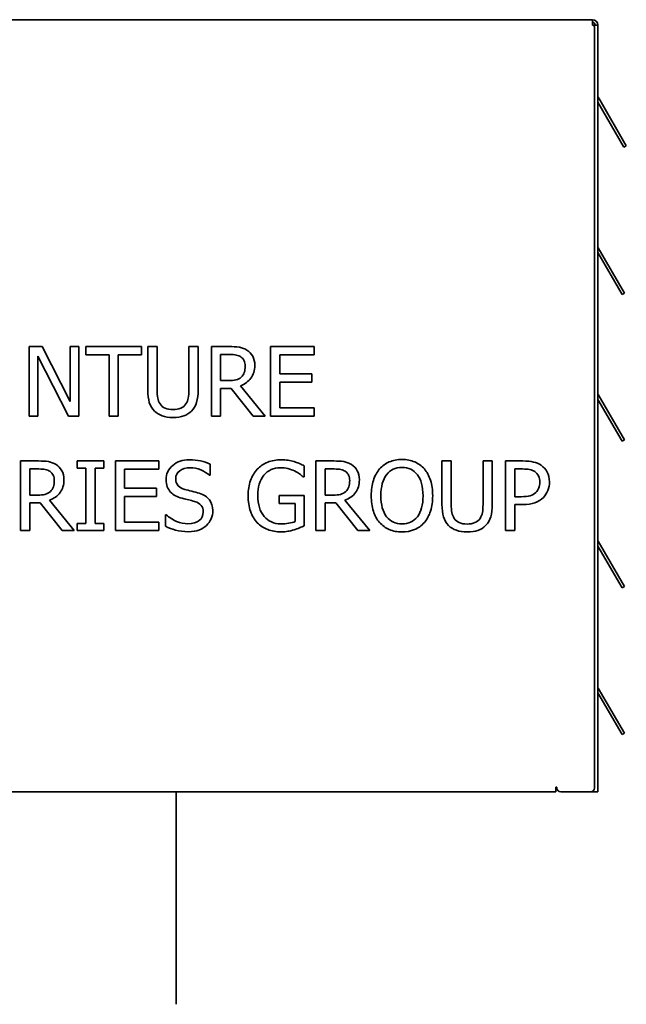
# Model space of a CAD drawing. Header units: millimetres. Extents: x 630 to 1141, y 461 to 937.
# Tile 4 of 4: x 984 to 1141, y 638 to 893. Entities that reach past the tile are written whole.
import ezdxf

# ---------------------------------------------------------------- set-up
doc = ezdxf.new("R2010")
doc.units = ezdxf.units.MM
doc.header["$LTSCALE"] = 4
doc.layers.add('Krawędzie widoczne(ISO)', color=7, linetype='Continuous', lineweight=35, true_color=0x262659)

msp = doc.modelspace()

# ---------------------------------------------------------------- linework, layer by layer
at = {"layer": 'Krawędzie widoczne(ISO)'}
for p, q in [((885.08, 893.34), (1132.28, 893.34)), ((1132.28, 893.34), (1132.28, 891.94)), ((1133.68, 891.94), (1132.28, 891.94)), ((1132.77, 891.44), (1132.77, 694.34)), ((1133.68, 891.94), (1133.68, 693.34)), ((1133.77, 873.25), (1134.14, 872.61)), ((1141.04, 860.66), (1134.14, 872.61)), ((1133.68, 872.01), (1140.43, 860.31)), ((1141.04, 860.66), (1140.43, 860.31)), ((1140.54, 822.53), (1133.77, 834.25)), ((1133.68, 833.01), (1139.93, 822.18)), ((1140.54, 822.53), (1139.93, 822.18)), ((986.34, 808.69), (986.34, 790.69)), ((989.74, 808.69), (986.34, 808.69)), ((996.99, 794.44), (989.74, 808.69)), ((999.23, 808.69), (996.99, 808.69)), ((996.99, 808.69), (996.99, 794.44)), ((999.23, 790.69), (999.23, 808.69)), ((1015.5, 808.69), (1001.03, 808.69)), ((1001.03, 808.69), (1001.03, 806.56)), ((1015.5, 806.56), (1015.5, 808.69)), ((1017.11, 808.69), (1017.11, 797.46)), ((1019.5, 808.69), (1017.11, 808.69)), ((1019.5, 797.46), (1019.5, 808.69)), ((1030.13, 808.69), (1027.74, 808.69)), ((1027.74, 808.69), (1027.74, 797.4)), ((1030.13, 797.46), (1030.13, 808.69)), ((1038.2, 808.69), (1033.56, 808.69)), ((1033.56, 808.69), (1033.56, 790.69)), ((1060.18, 808.69), (1048.92, 808.69)), ((1048.92, 808.69), (1048.92, 790.69)), ((1060.18, 806.56), (1060.18, 808.69)), ((988.58, 806.21), (996.54, 790.69)), ((988.58, 790.69), (988.58, 806.21)), ((1001.03, 806.56), (1007.07, 806.56)), ((1007.07, 806.56), (1007.07, 790.69)), ((1009.46, 790.69), (1009.46, 806.56)), ((1009.46, 806.56), (1015.5, 806.56)), ((1035.95, 799.85), (1035.95, 806.62)), ((1035.95, 806.62), (1038.33, 806.62)), ((1051.31, 801.63), (1051.31, 806.56)), ((1051.31, 806.56), (1060.18, 806.56)), ((1059.58, 801.63), (1051.31, 801.63)), ((1059.58, 799.5), (1059.58, 801.63)), ((1038.05, 799.85), (1035.95, 799.85)), ((1047.49, 790.69), (1041.09, 798.52)), ((1051.31, 792.82), (1051.31, 799.5)), ((1051.31, 799.5), (1059.58, 799.5)), ((1035.95, 790.69), (1035.95, 797.85)), ((1035.95, 797.85), (1038.7, 797.85)), ((1038.7, 797.85), (1044.39, 790.69)), ((1140.54, 784.53), (1133.77, 796.25)), ((1133.68, 795.01), (1139.93, 784.18)), ((986.34, 790.69), (988.58, 790.69)), ((996.54, 790.69), (999.23, 790.69)), ((1007.07, 790.69), (1009.46, 790.69)), ((1033.56, 790.69), (1035.95, 790.69)), ((1044.39, 790.69), (1047.49, 790.69)), ((1048.92, 790.69), (1060.18, 790.69)), ((1060.18, 792.82), (1051.31, 792.82)), ((1060.18, 790.69), (1060.18, 792.82)), ((1140.54, 784.53), (1139.93, 784.18)), ((988.75, 779.05), (984.11, 779.05)), ((984.11, 779.05), (984.11, 761.05)), ((1005.75, 779.05), (998.77, 779.05)), ((998.77, 779.05), (998.77, 777.21)), ((1005.75, 777.21), (1005.75, 779.05)), ((1008.71, 779.05), (1008.71, 761.05)), ((1019.97, 779.05), (1008.71, 779.05)), ((1019.97, 776.92), (1019.97, 779.05)), ((1033.24, 775.35), (1033.24, 778.21)), ((1057.56, 774.94), (1057.56, 777.83)), ((1065.27, 779.05), (1060.64, 779.05)), ((1060.64, 779.05), (1060.64, 761.05)), ((1095.69, 779.05), (1093.29, 779.05)), ((1093.29, 779.05), (1093.29, 767.82)), ((1095.69, 767.82), (1095.69, 779.05)), ((1106.32, 779.05), (1103.93, 779.05)), ((1103.93, 779.05), (1103.93, 767.76)), ((1106.32, 767.82), (1106.32, 779.05)), ((1114.27, 779.05), (1109.75, 779.05)), ((1109.75, 779.05), (1109.75, 761.05)), ((986.51, 770.21), (986.51, 776.98)), ((986.51, 776.98), (988.88, 776.98)), ((998.77, 777.21), (1001.06, 777.21)), ((1001.06, 777.21), (1001.06, 762.89)), ((1003.46, 762.89), (1003.46, 777.21)), ((1003.46, 777.21), (1005.75, 777.21)), ((1011.1, 776.92), (1019.97, 776.92)), ((1011.1, 771.99), (1011.1, 776.92)), ((1033.07, 775.35), (1033.24, 775.35)), ((1063.03, 770.21), (1063.03, 776.98)), ((1063.03, 776.98), (1065.4, 776.98)), ((1112.14, 769.8), (1112.14, 776.98)), ((1112.14, 776.98), (1114.12, 776.98)), ((1057.35, 774.94), (1057.56, 774.94)), ((988.61, 770.21), (986.51, 770.21)), ((1019.37, 771.99), (1011.1, 771.99)), ((1019.37, 769.86), (1019.37, 771.99)), ((1057.63, 770.11), (1051.1, 770.11)), ((1051.1, 770.11), (1051.1, 768.01)), ((1057.63, 762.25), (1057.63, 770.11)), ((1065.13, 770.21), (1063.03, 770.21)), ((986.51, 761.05), (986.51, 768.21)), ((986.51, 768.21), (989.25, 768.21)), ((989.25, 768.21), (994.94, 761.05)), ((998.04, 761.05), (991.64, 768.89)), ((1011.1, 763.18), (1011.1, 769.86)), ((1011.1, 769.86), (1019.37, 769.86)), ((1051.1, 768.01), (1055.27, 768.01)), ((1055.27, 768.01), (1055.27, 763.36)), ((1063.03, 761.05), (1063.03, 768.21)), ((1063.03, 768.21), (1065.77, 768.21)), ((1065.77, 768.21), (1071.46, 761.05)), ((1074.57, 761.05), (1068.16, 768.89)), ((1113.77, 769.8), (1112.14, 769.8)), ((1112.14, 767.76), (1114.17, 767.76)), ((1112.14, 761.05), (1112.14, 767.76)), ((1021.88, 765.14), (1021.7, 765.14)), ((1021.7, 765.14), (1021.7, 762.13)), ((1001.06, 762.89), (998.77, 762.89)), ((998.77, 762.89), (998.77, 761.05)), ((1005.75, 762.89), (1003.46, 762.89)), ((1005.75, 761.05), (1005.75, 762.89)), ((1019.97, 763.18), (1011.1, 763.18)), ((1019.97, 761.05), (1019.97, 763.18)), ((984.11, 761.05), (986.51, 761.05)), ((994.94, 761.05), (998.04, 761.05)), ((998.77, 761.05), (1005.75, 761.05)), ((1008.71, 761.05), (1019.97, 761.05)), ((1060.64, 761.05), (1063.03, 761.05)), ((1071.46, 761.05), (1074.57, 761.05)), ((1109.75, 761.05), (1112.14, 761.05)), ((1140.54, 746.53), (1133.77, 758.25)), ((1133.68, 757.01), (1139.93, 746.18)), ((1140.54, 746.53), (1139.93, 746.18)), ((1140.54, 708.53), (1133.77, 720.25)), ((1133.68, 719.01), (1139.93, 708.18)), ((1140.54, 708.53), (1139.93, 708.18)), ((1122.77, 694.21), (1122.77, 694.56)), ((1122.77, 694.56), (1123.07, 694.56)), ((1122.77, 694.21), (1122.77, 693.34)), ((1123.07, 694.56), (1123.07, 694.34)), ((1122.77, 693.34), (885.08, 693.34)), ((1024.48, 638.34), (1024.48, 693.34)), ((1131.77, 693.34), (1124.07, 693.34)), ((1132.28, 693.34), (1131.77, 693.34)), ((1132.28, 693.34), (1133.68, 693.34))]:
    msp.add_line(p, q, dxfattribs=at)
for centre, radius, start, end in [((1132.28, 891.94), 1.4, 0, 90), ((1132.28, 891.94), 0.7, 0, 90), ((1132.27, 891.44), 0.5, 0, 88.6096), ((1134.38, 873.6), 0.7, 180, 210), ((1134.38, 834.6), 0.7, 180, 195), ((1134.38, 796.6), 0.7, 180, 195), ((1134.38, 758.6), 0.7, 180, 195), ((1134.38, 720.6), 0.7, 180, 195), ((1124.07, 694.34), 1, 180, 270), ((1131.77, 694.34), 1, 270, 0)]:
    msp.add_arc(centre, radius, start, end, dxfattribs=at)
for centre in [(1134.37, 834.6), (1134.37, 796.6), (1134.37, 758.6), (1134.37, 720.6)]:
    msp.add_ellipse(centre, major_axis=(0.181, -0.672), ratio=0.994403, start_param=4.71184, end_param=4.975058, dxfattribs=at)
for points, knots in [([(1042.78, 807.74), (1042.42, 807.97), (1042.02, 808.17), (1041.64, 808.3), (1041.24, 808.45), (1040.93, 808.5), (1040.79, 808.52), (1039.97, 808.65), (1039.03, 808.69), (1038.2, 808.69)], [-0.3287238, -0.3287238, -0.3287238, -0.3287238, -0.2895983, -0.2895983, -0.2895983, -0.2478165, -0.2478165, -0.2478165, 0, 0, 0, 0]), ([(1038.33, 806.62), (1038.99, 806.62), (1039.55, 806.57), (1040.45, 806.39), (1040.85, 806.23), (1041.19, 806)], [-0.3108706, -0.3108706, -0.3108706, -0.3108706, -0.1554353, -0.1554353, 0, 0, 0, 0]), ([(1041.19, 806), (1041.58, 805.74), (1041.87, 805.41), (1042.24, 804.6), (1042.33, 804.14), (1042.33, 803.61)], [-0.2410389, -0.2410389, -0.2410389, -0.2410389, -0.1205194, -0.1205194, 0, 0, 0, 0]), ([(1044.82, 803.8), (1044.82, 804.75), (1044.64, 805.54), (1043.91, 806.81), (1043.41, 807.33), (1042.78, 807.74)], [-0.5709533, -0.5709533, -0.5709533, -0.5709533, -0.2854767, -0.2854767, 0, 0, 0, 0]), ([(1041.09, 798.52), (1042.24, 798.95), (1043.15, 799.61), (1044.49, 801.39), (1044.82, 802.49), (1044.82, 803.8)], [-0.4370465, -0.4370465, -0.4370465, -0.4370465, -0.2185232, -0.2185232, 0, 0, 0, 0]), ([(1042.33, 803.61), (1042.33, 802.99), (1042.25, 802.45), (1041.92, 801.51), (1041.66, 801.11), (1041.31, 800.78)], [-0.2766618, -0.2766618, -0.2766618, -0.2766618, -0.1383309, -0.1383309, 0, 0, 0, 0]), ([(1041.31, 800.78), (1040.93, 800.4), (1040.46, 800.15), (1039.37, 799.91), (1038.75, 799.85), (1038.05, 799.85)], [-0.848042, -0.848042, -0.848042, -0.848042, -0.424021, -0.424021, 0, 0, 0, 0]), ([(1017.11, 797.46), (1017.11, 796.17), (1017.24, 795.09), (1017.75, 793.34), (1018.2, 792.59), (1018.83, 791.97)], [-0.3809331, -0.3809331, -0.3809331, -0.3809331, -0.1904666, -0.1904666, 0, 0, 0, 0]), ([(1020.27, 793.82), (1019.97, 794.28), (1019.77, 794.79), (1019.55, 795.92), (1019.5, 796.62), (1019.5, 797.46)], [-0.2907931, -0.2907931, -0.2907931, -0.2907931, -0.1453966, -0.1453966, 0, 0, 0, 0]), ([(1027.74, 797.4), (1027.74, 796.59), (1027.69, 795.91), (1027.47, 794.79), (1027.27, 794.28), (1026.97, 793.82)], [-0.2571092, -0.2571092, -0.2571092, -0.2571092, -0.1285546, -0.1285546, 0, 0, 0, 0]), ([(1028.41, 791.97), (1029.05, 792.58), (1029.5, 793.34), (1030.01, 795.13), (1030.13, 796.2), (1030.13, 797.46)], [-0.4368189, -0.4368189, -0.4368189, -0.4368189, -0.2184095, -0.2184095, 0, 0, 0, 0]), ([(1023.61, 792.35), (1022.82, 792.35), (1022.14, 792.48), (1021.03, 792.97), (1020.59, 793.34), (1020.27, 793.82)], [-0.4794075, -0.4794075, -0.4794075, -0.4794075, -0.2397037, -0.2397037, 0, 0, 0, 0]), ([(1026.97, 793.82), (1026.65, 793.34), (1026.2, 792.97), (1025.03, 792.48), (1024.36, 792.35), (1023.61, 792.35)], [-0.3162262, -0.3162262, -0.3162262, -0.3162262, -0.1581131, -0.1581131, 0, 0, 0, 0]), ([(1018.83, 791.97), (1019.38, 791.42), (1020.05, 791), (1021.63, 790.45), (1022.55, 790.31), (1023.61, 790.31)], [-0.4769935, -0.4769935, -0.4769935, -0.4769935, -0.2384967, -0.2384967, 0, 0, 0, 0]), ([(1023.61, 790.31), (1024.72, 790.31), (1025.66, 790.45), (1027.17, 790.99), (1027.84, 791.41), (1028.41, 791.97)], [-0.3927949, -0.3927949, -0.3927949, -0.3927949, -0.1963975, -0.1963975, 0, 0, 0, 0]), ([(993.33, 778.1), (992.7, 778.51), (992.04, 778.77), (990.65, 779), (989.78, 779.05), (988.75, 779.05)], [-0.3287238, -0.3287238, -0.3287238, -0.3287238, -0.1643619, -0.1643619, 0, 0, 0, 0]), ([(995.37, 774.17), (995.37, 775.11), (995.19, 775.9), (994.46, 777.17), (993.96, 777.7), (993.33, 778.1)], [-0.5709533, -0.5709533, -0.5709533, -0.5709533, -0.2854767, -0.2854767, 0, 0, 0, 0]), ([(1027.89, 779.37), (1026.13, 779.37), (1024.68, 778.88), (1022.4, 776.91), (1021.83, 775.68), (1021.83, 774.22)], [-0.7044376, -0.7044376, -0.7044376, -0.7044376, -0.3522188, -0.3522188, 0, 0, 0, 0]), ([(1033.24, 778.21), (1032.47, 778.59), (1031.64, 778.87), (1029.85, 779.27), (1028.9, 779.37), (1027.89, 779.37)], [-0.498838, -0.498838, -0.498838, -0.498838, -0.249419, -0.249419, 0, 0, 0, 0]), ([(1051.66, 779.37), (1050.39, 779.37), (1049.22, 779.16), (1047.08, 778.3), (1046.18, 777.7), (1045.45, 776.91)], [-0.5296546, -0.5296546, -0.5296546, -0.5296546, -0.2648273, -0.2648273, 0, 0, 0, 0]), ([(1055, 778.88), (1054.5, 779.03), (1053.97, 779.15), (1052.86, 779.33), (1052.28, 779.37), (1051.66, 779.37)], [-0.2715645, -0.2715645, -0.2715645, -0.2715645, -0.1357823, -0.1357823, 0, 0, 0, 0]), ([(1057.56, 777.83), (1057.26, 777.98), (1056.86, 778.17), (1055.87, 778.6), (1055.41, 778.76), (1055, 778.88)], [-0.2011861, -0.2011861, -0.2011861, -0.2011861, -0.100593, -0.100593, 0, 0, 0, 0]), ([(1069.85, 778.1), (1069.22, 778.51), (1068.56, 778.77), (1067.17, 779), (1066.3, 779.05), (1065.27, 779.05)], [-0.3287238, -0.3287238, -0.3287238, -0.3287238, -0.1643619, -0.1643619, 0, 0, 0, 0]), ([(1071.9, 774.17), (1071.9, 775.11), (1071.71, 775.9), (1070.98, 777.17), (1070.49, 777.7), (1069.85, 778.1)], [-0.5709533, -0.5709533, -0.5709533, -0.5709533, -0.2854767, -0.2854767, 0, 0, 0, 0]), ([(1082.92, 779.43), (1081.72, 779.43), (1080.63, 779.22), (1078.67, 778.4), (1077.83, 777.79), (1077.13, 777)], [-0.6513326, -0.6513326, -0.6513326, -0.6513326, -0.3256663, -0.3256663, 0, 0, 0, 0]), ([(1088.73, 777), (1088.05, 777.76), (1087.22, 778.36), (1085.25, 779.22), (1084.15, 779.43), (1082.92, 779.43)], [-0.5494271, -0.5494271, -0.5494271, -0.5494271, -0.2747135, -0.2747135, 0, 0, 0, 0]), ([(1118.98, 777.93), (1118.41, 778.33), (1117.75, 778.61), (1116.25, 778.96), (1115.34, 779.05), (1114.27, 779.05)], [-0.4199883, -0.4199883, -0.4199883, -0.4199883, -0.2099942, -0.2099942, 0, 0, 0, 0]), ([(1121.13, 773.63), (1121.13, 774.63), (1120.94, 775.48), (1120.18, 776.89), (1119.65, 777.47), (1118.98, 777.93)], [-0.6437067, -0.6437067, -0.6437067, -0.6437067, -0.3218533, -0.3218533, 0, 0, 0, 0]), ([(988.88, 776.98), (989.54, 776.98), (990.1, 776.93), (991.01, 776.75), (991.4, 776.59), (991.74, 776.37)], [-0.3108706, -0.3108706, -0.3108706, -0.3108706, -0.1554353, -0.1554353, 0, 0, 0, 0]), ([(991.74, 776.37), (992.13, 776.11), (992.42, 775.77), (992.79, 774.97), (992.88, 774.5), (992.88, 773.98)], [-0.2410389, -0.2410389, -0.2410389, -0.2410389, -0.1205194, -0.1205194, 0, 0, 0, 0]), ([(1024.33, 774.47), (1024.33, 775.32), (1024.67, 776), (1026.04, 777.04), (1026.94, 777.3), (1028.05, 777.3)], [-0.646869, -0.646869, -0.646869, -0.646869, -0.3234345, -0.3234345, 0, 0, 0, 0]), ([(1028.05, 777.3), (1029.03, 777.3), (1029.97, 777.11), (1031.76, 776.33), (1032.49, 775.87), (1033.07, 775.35)], [-0.4255469, -0.4255469, -0.4255469, -0.4255469, -0.2127735, -0.2127735, 0, 0, 0, 0]), ([(1045.45, 776.91), (1044.69, 776.09), (1044.11, 775.11), (1043.29, 772.81), (1043.09, 771.52), (1043.09, 770.07)], [-0.6390859, -0.6390859, -0.6390859, -0.6390859, -0.319543, -0.319543, 0, 0, 0, 0]), ([(1045.58, 770.14), (1045.58, 772.31), (1046.12, 774.04), (1048.26, 776.65), (1049.66, 777.3), (1051.39, 777.3)], [-0.8206863, -0.8206863, -0.8206863, -0.8206863, -0.4103432, -0.4103432, 0, 0, 0, 0]), ([(1051.39, 777.3), (1052.11, 777.3), (1052.78, 777.22), (1054.03, 776.9), (1054.59, 776.7), (1055.08, 776.46)], [-0.2711201, -0.2711201, -0.2711201, -0.2711201, -0.13556, -0.13556, 0, 0, 0, 0]), ([(1055.08, 776.46), (1055.66, 776.18), (1056.11, 775.93), (1056.74, 775.45), (1057.05, 775.2), (1057.35, 774.94)], [-0.166848, -0.166848, -0.166848, -0.166848, -0.083424, -0.083424, 0, 0, 0, 0]), ([(1065.4, 776.98), (1066.07, 776.98), (1066.62, 776.93), (1067.53, 776.75), (1067.92, 776.59), (1068.26, 776.37)], [-0.3108706, -0.3108706, -0.3108706, -0.3108706, -0.1554353, -0.1554353, 0, 0, 0, 0]), ([(1068.26, 776.37), (1068.65, 776.11), (1068.94, 775.77), (1069.31, 774.97), (1069.4, 774.5), (1069.4, 773.98)], [-0.2410389, -0.2410389, -0.2410389, -0.2410389, -0.1205194, -0.1205194, 0, 0, 0, 0]), ([(1077.13, 777), (1076.44, 776.17), (1075.91, 775.18), (1075.16, 772.89), (1074.97, 771.56), (1074.97, 770.05)], [-0.6932846, -0.6932846, -0.6932846, -0.6932846, -0.3466423, -0.3466423, 0, 0, 0, 0]), ([(1077.47, 770.05), (1077.47, 771.22), (1077.59, 772.26), (1078.1, 774.11), (1078.46, 774.88), (1078.94, 775.49)], [-0.6232355, -0.6232355, -0.6232355, -0.6232355, -0.3116177, -0.3116177, 0, 0, 0, 0]), ([(1078.94, 775.49), (1079.44, 776.13), (1080.01, 776.61), (1081.31, 777.21), (1082.07, 777.36), (1082.94, 777.36)], [-0.3911471, -0.3911471, -0.3911471, -0.3911471, -0.1955736, -0.1955736, 0, 0, 0, 0]), ([(1082.94, 777.36), (1083.77, 777.36), (1084.53, 777.2), (1085.87, 776.58), (1086.44, 776.12), (1086.92, 775.49)], [-0.4600789, -0.4600789, -0.4600789, -0.4600789, -0.2300394, -0.2300394, 0, 0, 0, 0]), ([(1086.92, 775.49), (1087.39, 774.89), (1087.75, 774.13), (1088.26, 772.29), (1088.39, 771.24), (1088.39, 770.05)], [-1.159195, -1.159195, -1.159195, -1.159195, -0.579597, -0.579597, 0, 0, 0, 0]), ([(1090.89, 770.05), (1090.89, 771.55), (1090.7, 772.88), (1089.94, 775.22), (1089.41, 776.2), (1088.73, 777)], [-0.6113035, -0.6113035, -0.6113035, -0.6113035, -0.3056518, -0.3056518, 0, 0, 0, 0]), ([(1114.12, 776.98), (1114.87, 776.98), (1115.5, 776.93), (1116.51, 776.73), (1116.95, 776.55), (1117.33, 776.3)], [-0.3398378, -0.3398378, -0.3398378, -0.3398378, -0.1699189, -0.1699189, 0, 0, 0, 0]), ([(1117.33, 776.3), (1117.77, 776), (1118.1, 775.63), (1118.52, 774.71), (1118.63, 774.18), (1118.63, 773.55)], [-0.3189991, -0.3189991, -0.3189991, -0.3189991, -0.1594996, -0.1594996, 0, 0, 0, 0]), ([(991.64, 768.89), (992.79, 769.31), (993.7, 769.97), (995.04, 771.75), (995.37, 772.85), (995.37, 774.17)], [-0.4370465, -0.4370465, -0.4370465, -0.4370465, -0.2185232, -0.2185232, 0, 0, 0, 0]), ([(992.88, 773.98), (992.88, 773.35), (992.8, 772.81), (992.47, 771.88), (992.21, 771.48), (991.86, 771.15)], [-0.2766618, -0.2766618, -0.2766618, -0.2766618, -0.1383309, -0.1383309, 0, 0, 0, 0]), ([(1021.83, 774.22), (1021.83, 773.52), (1021.94, 772.91), (1022.34, 771.84), (1022.63, 771.37), (1023, 770.97)], [-0.2635486, -0.2635486, -0.2635486, -0.2635486, -0.1317743, -0.1317743, 0, 0, 0, 0]), ([(1026.68, 771.67), (1025.92, 771.88), (1025.34, 772.2), (1024.53, 773.11), (1024.33, 773.71), (1024.33, 774.47)], [-0.5385619, -0.5385619, -0.5385619, -0.5385619, -0.2692809, -0.2692809, 0, 0, 0, 0]), ([(1068.16, 768.89), (1069.31, 769.31), (1070.22, 769.97), (1071.56, 771.75), (1071.9, 772.85), (1071.9, 774.17)], [-0.4370465, -0.4370465, -0.4370465, -0.4370465, -0.2185232, -0.2185232, 0, 0, 0, 0]), ([(1069.4, 773.98), (1069.4, 773.35), (1069.32, 772.81), (1068.99, 771.88), (1068.73, 771.48), (1068.38, 771.15)], [-0.2766618, -0.2766618, -0.2766618, -0.2766618, -0.1383309, -0.1383309, 0, 0, 0, 0]), ([(1118.63, 773.55), (1118.63, 772.98), (1118.55, 772.48), (1118.23, 771.63), (1117.97, 771.24), (1117.61, 770.88)], [-0.2458962, -0.2458962, -0.2458962, -0.2458962, -0.1229481, -0.1229481, 0, 0, 0, 0]), ([(1119.55, 769.63), (1120.05, 770.12), (1120.43, 770.71), (1120.99, 772.11), (1121.13, 772.85), (1121.13, 773.63)], [-0.4421664, -0.4421664, -0.4421664, -0.4421664, -0.2210832, -0.2210832, 0, 0, 0, 0]), ([(991.86, 771.15), (991.48, 770.77), (991.02, 770.52), (989.92, 770.27), (989.3, 770.21), (988.61, 770.21)], [-0.848042, -0.848042, -0.848042, -0.848042, -0.424021, -0.424021, 0, 0, 0, 0]), ([(1023, 770.97), (1023.38, 770.57), (1023.82, 770.25), (1024.8, 769.75), (1025.35, 769.55), (1025.98, 769.38)], [-0.2615632, -0.2615632, -0.2615632, -0.2615632, -0.1307816, -0.1307816, 0, 0, 0, 0]), ([(1030.37, 770.72), (1029.88, 770.87), (1029.27, 771.03), (1027.8, 771.38), (1027.18, 771.54), (1026.68, 771.67)], [-0.2619048, -0.2619048, -0.2619048, -0.2619048, -0.1309524, -0.1309524, 0, 0, 0, 0]), ([(1033.94, 766.19), (1033.94, 767.3), (1033.65, 768.25), (1032.51, 769.77), (1031.6, 770.34), (1030.37, 770.72)], [-0.4827741, -0.4827741, -0.4827741, -0.4827741, -0.241387, -0.241387, 0, 0, 0, 0]), ([(1047.23, 764.68), (1046.7, 765.31), (1046.29, 766.07), (1045.72, 767.88), (1045.58, 768.93), (1045.58, 770.14)], [-0.5040922, -0.5040922, -0.5040922, -0.5040922, -0.2520461, -0.2520461, 0, 0, 0, 0]), ([(1068.38, 771.15), (1068, 770.77), (1067.54, 770.52), (1066.44, 770.27), (1065.82, 770.21), (1065.13, 770.21)], [-0.848042, -0.848042, -0.848042, -0.848042, -0.424021, -0.424021, 0, 0, 0, 0]), ([(1117.61, 770.88), (1117.22, 770.48), (1116.73, 770.19), (1115.53, 769.88), (1114.75, 769.8), (1113.77, 769.8)], [-0.792273, -0.792273, -0.792273, -0.792273, -0.3961365, -0.3961365, 0, 0, 0, 0]), ([(1025.98, 769.38), (1026.67, 769.21), (1027.24, 769.07), (1028.17, 768.85), (1028.68, 768.72), (1029.23, 768.56)], [-0.3334026, -0.3334026, -0.3334026, -0.3334026, -0.1667013, -0.1667013, 0, 0, 0, 0]), ([(1029.23, 768.56), (1030, 768.34), (1030.56, 768.01), (1031.27, 767.11), (1031.45, 766.53), (1031.45, 765.81)], [-0.5420218, -0.5420218, -0.5420218, -0.5420218, -0.2710109, -0.2710109, 0, 0, 0, 0]), ([(1043.09, 770.07), (1043.09, 768.54), (1043.29, 767.19), (1044.1, 764.83), (1044.68, 763.85), (1045.44, 763.05)], [-0.6740193, -0.6740193, -0.6740193, -0.6740193, -0.3370097, -0.3370097, 0, 0, 0, 0]), ([(1074.97, 770.05), (1074.97, 768.57), (1075.16, 767.25), (1075.9, 764.91), (1076.43, 763.92), (1077.12, 763.12)], [-0.7425646, -0.7425646, -0.7425646, -0.7425646, -0.3712823, -0.3712823, 0, 0, 0, 0]), ([(1082.94, 762.74), (1081.28, 762.74), (1079.95, 763.37), (1077.96, 765.88), (1077.47, 767.69), (1077.47, 770.05)], [-0.9420024, -0.9420024, -0.9420024, -0.9420024, -0.4710012, -0.4710012, 0, 0, 0, 0]), ([(1088.39, 770.05), (1088.39, 767.69), (1087.9, 765.88), (1085.93, 763.37), (1084.6, 762.74), (1082.94, 762.74)], [-0.7467666, -0.7467666, -0.7467666, -0.7467666, -0.3733833, -0.3733833, 0, 0, 0, 0]), ([(1088.73, 763.12), (1089.43, 763.92), (1089.96, 764.91), (1090.7, 767.27), (1090.89, 768.59), (1090.89, 770.05)], [-0.7387396, -0.7387396, -0.7387396, -0.7387396, -0.3693698, -0.3693698, 0, 0, 0, 0]), ([(1093.29, 767.82), (1093.29, 766.54), (1093.42, 765.46), (1093.94, 763.71), (1094.38, 762.96), (1095.02, 762.34)], [-0.3809331, -0.3809331, -0.3809331, -0.3809331, -0.1904666, -0.1904666, 0, 0, 0, 0]), ([(1096.46, 764.19), (1096.16, 764.65), (1095.95, 765.16), (1095.74, 766.28), (1095.69, 766.98), (1095.69, 767.82)], [-0.2907931, -0.2907931, -0.2907931, -0.2907931, -0.1453966, -0.1453966, 0, 0, 0, 0]), ([(1103.93, 767.76), (1103.93, 766.95), (1103.87, 766.27), (1103.66, 765.15), (1103.46, 764.65), (1103.16, 764.19)], [-0.2571092, -0.2571092, -0.2571092, -0.2571092, -0.1285546, -0.1285546, 0, 0, 0, 0]), ([(1104.6, 762.34), (1105.24, 762.95), (1105.69, 763.7), (1106.19, 765.49), (1106.32, 766.57), (1106.32, 767.82)], [-0.4368189, -0.4368189, -0.4368189, -0.4368189, -0.2184095, -0.2184095, 0, 0, 0, 0]), ([(1114.17, 767.76), (1115.45, 767.76), (1116.51, 767.92), (1118.2, 768.55), (1118.93, 769.02), (1119.55, 769.63)], [-0.4238875, -0.4238875, -0.4238875, -0.4238875, -0.2119437, -0.2119437, 0, 0, 0, 0]), ([(1027.44, 762.8), (1026.51, 762.8), (1025.55, 763.01), (1023.56, 763.82), (1022.67, 764.4), (1021.88, 765.14)], [-0.5630888, -0.5630888, -0.5630888, -0.5630888, -0.2815444, -0.2815444, 0, 0, 0, 0]), ([(1031.45, 765.81), (1031.45, 764.9), (1031.11, 764.18), (1029.76, 763.08), (1028.76, 762.8), (1027.44, 762.8)], [-0.7598339, -0.7598339, -0.7598339, -0.7598339, -0.379917, -0.379917, 0, 0, 0, 0]), ([(1032.31, 762.36), (1032.82, 762.84), (1033.22, 763.42), (1033.8, 764.78), (1033.94, 765.48), (1033.94, 766.19)], [-0.4320026, -0.4320026, -0.4320026, -0.4320026, -0.2160013, -0.2160013, 0, 0, 0, 0]), ([(1045.44, 763.05), (1046.19, 762.26), (1047.1, 761.67), (1049.21, 760.9), (1050.38, 760.7), (1051.65, 760.7)], [-0.5395588, -0.5395588, -0.5395588, -0.5395588, -0.2697794, -0.2697794, 0, 0, 0, 0]), ([(1051.56, 762.77), (1050.65, 762.77), (1049.83, 762.94), (1048.37, 763.59), (1047.75, 764.06), (1047.23, 764.68)], [-0.4919707, -0.4919707, -0.4919707, -0.4919707, -0.2459853, -0.2459853, 0, 0, 0, 0]), ([(1055.27, 763.36), (1054.81, 763.16), (1054.25, 763.02), (1052.9, 762.82), (1052.23, 762.77), (1051.56, 762.77)], [-0.3045569, -0.3045569, -0.3045569, -0.3045569, -0.1522784, -0.1522784, 0, 0, 0, 0]), ([(1077.12, 763.12), (1077.83, 762.32), (1078.67, 761.71), (1080.61, 760.88), (1081.71, 760.67), (1082.92, 760.67)], [-0.6730813, -0.6730813, -0.6730813, -0.6730813, -0.3365407, -0.3365407, 0, 0, 0, 0]), ([(1082.92, 760.67), (1084.1, 760.67), (1085.18, 760.87), (1087.13, 761.67), (1087.99, 762.29), (1088.73, 763.12)], [-0.6550647, -0.6550647, -0.6550647, -0.6550647, -0.3275324, -0.3275324, 0, 0, 0, 0]), ([(1099.8, 762.71), (1099, 762.71), (1098.33, 762.84), (1097.22, 763.33), (1096.78, 763.7), (1096.46, 764.19)], [-0.4794075, -0.4794075, -0.4794075, -0.4794075, -0.2397037, -0.2397037, 0, 0, 0, 0]), ([(1103.16, 764.19), (1102.83, 763.7), (1102.38, 763.33), (1101.22, 762.84), (1100.55, 762.71), (1099.8, 762.71)], [-0.3162262, -0.3162262, -0.3162262, -0.3162262, -0.1581131, -0.1581131, 0, 0, 0, 0]), ([(1021.7, 762.13), (1022.51, 761.74), (1023.37, 761.41), (1025.2, 760.87), (1026.31, 760.73), (1027.61, 760.73)], [-0.6035864, -0.6035864, -0.6035864, -0.6035864, -0.3017932, -0.3017932, 0, 0, 0, 0]), ([(1027.61, 760.73), (1028.71, 760.73), (1029.62, 760.87), (1031.08, 761.44), (1031.73, 761.84), (1032.31, 762.36)], [-0.3535587, -0.3535587, -0.3535587, -0.3535587, -0.1767794, -0.1767794, 0, 0, 0, 0]), ([(1051.65, 760.7), (1052.32, 760.7), (1052.89, 760.75), (1053.85, 760.92), (1054.38, 761.05), (1054.98, 761.23)], [-0.2271943, -0.2271943, -0.2271943, -0.2271943, -0.1135972, -0.1135972, 0, 0, 0, 0]), ([(1054.98, 761.23), (1055.41, 761.35), (1055.89, 761.52), (1056.92, 761.94), (1057.33, 762.11), (1057.63, 762.25)], [-0.191287, -0.191287, -0.191287, -0.191287, -0.0956435, -0.0956435, 0, 0, 0, 0]), ([(1095.02, 762.34), (1095.57, 761.78), (1096.24, 761.37), (1097.82, 760.81), (1098.74, 760.67), (1099.8, 760.67)], [-0.4769935, -0.4769935, -0.4769935, -0.4769935, -0.2384967, -0.2384967, 0, 0, 0, 0]), ([(1099.8, 760.67), (1100.91, 760.67), (1101.84, 760.81), (1103.36, 761.35), (1104.03, 761.77), (1104.6, 762.34)], [-0.3927949, -0.3927949, -0.3927949, -0.3927949, -0.1963975, -0.1963975, 0, 0, 0, 0])]:
    msp.add_open_spline(points, degree=3, knots=knots, dxfattribs=at)

doc.saveas('drawing.dxf')
